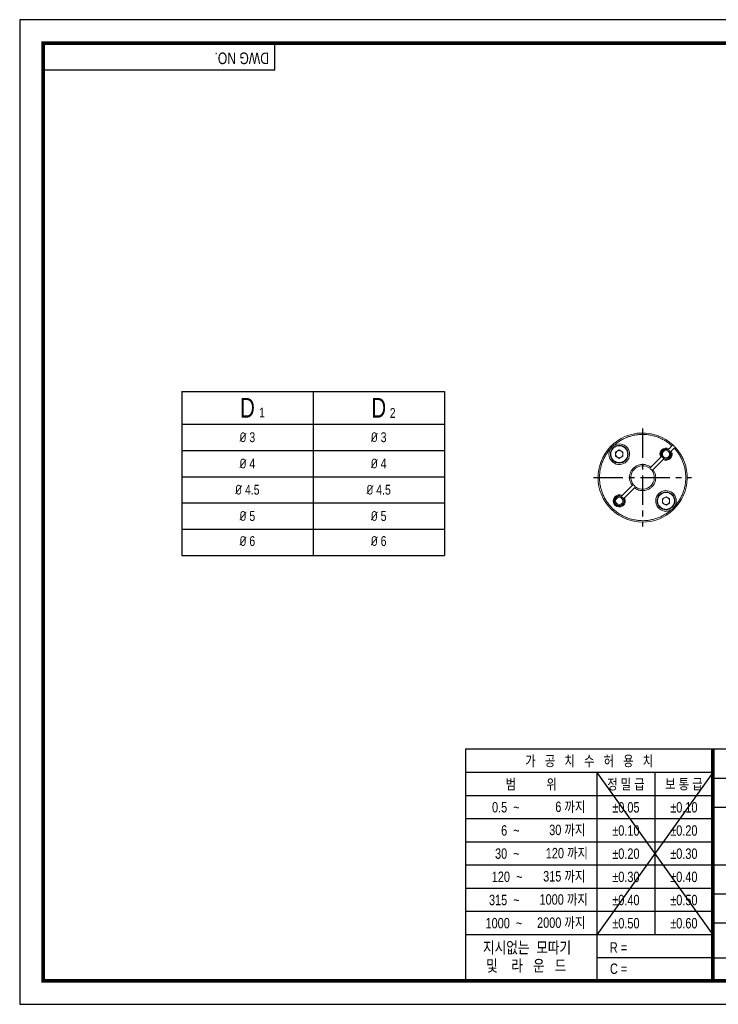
# Model space of a CAD drawing. Header units: millimetres. Extents: x 0 to 297, y 0 to 210.
# Tile 1 of 5: x 0 to 149, y 0 to 210. Entities that reach past the tile are written whole.
import ezdxf
from ezdxf.enums import TextEntityAlignment as Align

# ---------------------------------------------------------------- set-up
doc = ezdxf.new("R2010")
doc.units = ezdxf.units.MM
doc.header["$LTSCALE"] = 5
for name, pattern in [('CENTER', [2, 1.25, -0.25, 0.25, -0.25]), ('CENTER2', [1.125, 0.75, -0.125, 0.125, -0.125]), ('HIDDEN', [0.375, 0.25, -0.125]), ('PHANTOM2', [1.25, 0.625, -0.125, 0.125, -0.125, 0.125, -0.125])]:
    doc.linetypes.add(name, pattern=pattern)
doc.layers.get('0').update_dxf_attribs({"linetype": 'CONTINUOUS'})
for name, color, linetype in [('C', 1, 'CENTER2'), ('D', 7, 'CONTINUOUS'), ('H', 3, 'HIDDEN'), ('P', 4, 'PHANTOM2')]:
    doc.layers.add(name, color=color, linetype=linetype)
doc.styles.get("Standard").update_dxf_attribs({"font": 'Gulim.ttf', "width": 0.8, "height": 3})

msp = doc.modelspace()

# ---------------------------------------------------------------- linework, layer by layer
for p, q in [((54.437, 199.2323), (54.437, 205)), ((54.437, 199.2323), (5, 199.2323)), ((34.5567, 130.733), (34.5567, 95.733)), ((34.5567, 130.733), (90.5567, 130.733)), ((90.5567, 130.733), (90.5567, 95.733)), ((95.0758, 54.437), (95.0758, 5)), ((147.8086, 54.437), (95.0758, 54.437)), ((292, 54.437), (147.8086, 54.437)), ((147.8086, 54.437), (147.8086, 5)), ((147.8086, 49.4295), (95.0758, 49.4295)), ((147.8086, 49.4295), (123.0901, 14.8235)), ((123.0901, 49.4295), (147.8086, 14.8235)), ((123.0901, 49.4295), (123.0901, 5)), ((135.4493, 49.4295), (135.4493, 14.8235)), ((147.8086, 48.2574), (292, 48.2574)), ((147.8086, 44.4858), (95.0758, 44.4858)), ((147.8086, 42.0778), (292, 42.0778)), ((147.8086, 39.5421), (95.0758, 39.5421)), ((147.8086, 34.5984), (95.0758, 34.5984)), ((147.8086, 29.6547), (95.0758, 29.6547)), ((147.8086, 29.7185), (292, 29.7185)), ((147.8086, 24.711), (95.0758, 24.711)), ((147.8086, 23.5389), (221.9642, 23.5389)), ((147.8086, 19.7673), (95.0758, 19.7673)), ((147.8086, 17.3593), (292, 17.3593)), ((147.8086, 14.8235), (95.0758, 14.8235)), ((147.8086, 9.8798), (123.0901, 9.8798)), ((147.8086, 9.8798), (221.9642, 9.8798))]:
    msp.add_line(p, q)
at = {"color": 4}
for p, q in [((62.5567, 130.733), (62.5567, 95.733)), ((34.5567, 123.733), (90.5567, 123.733))]:
    msp.add_line(p, q, dxfattribs=at)
at = {"color": 1}
for p, q in [((34.5567, 118.133), (90.5567, 118.133)), ((34.5567, 112.533), (90.5567, 112.533)), ((34.5567, 106.933), (90.5567, 106.933)), ((34.5567, 101.333), (90.5567, 101.333))]:
    msp.add_line(p, q, dxfattribs=at)
at = {"color": 7, "linetype": 'Continuous', "lineweight": 15}
for p, q in [((127.0785, 117.7806), (127.851, 118.2266)), ((127.0785, 116.8886), (127.0785, 117.7806)), ((127.851, 118.2266), (128.6235, 117.7806)), ((128.6235, 117.7806), (128.6235, 116.8886)), ((138.2361, 118.2445), (138.3111, 118.3195)), ((138.459, 118.4674), (138.3111, 118.3195)), ((138.459, 118.4674), (139.0893, 119.0977)), ((138.8061, 117.8245), (138.7311, 117.7495)), ((138.8061, 117.8245), (138.954, 117.9724)), ((139.5843, 118.6027), (138.954, 117.9724)), ((127.851, 116.4426), (127.0785, 116.8886)), ((128.6235, 116.8886), (127.851, 116.4426)), ((134.553, 114.5614), (136.6884, 116.6968)), ((137.1834, 116.2018), (135.048, 114.0664)), ((136.6884, 116.6968), (136.8364, 116.8447)), ((136.8364, 116.8447), (136.9114, 116.9197)), ((137.1834, 116.2018), (137.3313, 116.3497)), ((137.4063, 116.4248), (137.3313, 116.3497)), ((128.4888, 108.4972), (130.6243, 110.6326)), ((131.1192, 110.1377), (128.9838, 108.0022)), ((128.2659, 108.2743), (128.3409, 108.3493)), ((128.3409, 108.3493), (128.4888, 108.4972)), ((128.8359, 107.8543), (128.7609, 107.7793)), ((128.8359, 107.8543), (128.9838, 108.0022)), ((137.0487, 107.8104), (137.8212, 108.2564)), ((137.0487, 106.9184), (137.0487, 107.8104)), ((137.8212, 108.2564), (138.5937, 107.8104)), ((138.5937, 107.8104), (138.5937, 106.9184)), ((137.8212, 106.4724), (137.0487, 106.9184)), ((138.5937, 106.9184), (137.8212, 106.4724))]:
    msp.add_line(p, q, dxfattribs=at)
at = {"color": 0}
msp.add_line((34.5567, 95.733), (90.5567, 95.733), dxfattribs=at)
msp.add_lwpolyline([(297, 210), (0, 210), (0, 0), (297, 0)], close=True)
msp.add_lwpolyline([(292, 205, 0.8, 0.8, 0), (5, 205, 0.8, 0.8, 0), (5, 5, 0.8, 0.8, 0), (292, 5, 0.8, 0.8, 0)], format="xyseb", close=True)
at = {"color": 7, "linetype": 'Continuous', "lineweight": 15, "flags": 128}
for points in [[(139.0893, 119.0977), (139.1596, 119.168), (139.222, 119.2304), (139.2694, 119.2778), (139.2964, 119.3048), (139.3016, 119.31)], [(139.7966, 118.815), (139.7846, 118.803), (139.7501, 118.7685), (139.6969, 118.7153), (139.631, 118.6495), (139.5843, 118.6027)], [(134.339, 114.3474), (134.3509, 114.3593), (134.3852, 114.3935), (134.4381, 114.4465), (134.5043, 114.5126), (134.553, 114.5614)], [(135.048, 114.0664), (134.9767, 113.9951), (134.9135, 113.9319), (134.8656, 113.8841), (134.8388, 113.8572), (134.834, 113.8524)], [(130.6243, 110.6326), (130.6955, 110.7039), (130.7588, 110.7672), (130.8066, 110.815), (130.8335, 110.8418), (130.8383, 110.8467)], [(131.3333, 110.3517), (131.3214, 110.3398), (131.2871, 110.3055), (131.2341, 110.2526), (131.168, 110.1864), (131.1192, 110.1377)]]:
    msp.add_lwpolyline(points, dxfattribs=at)
at = {"const_width": 0.824}
msp.add_lwpolyline([(147.8086, 5), (147.8086, 54.437)], dxfattribs=at)
at = {"color": 7, "linetype": 'Continuous', "lineweight": 15}
for centre, radius in [((127.851, 117.3346), 1.9), ((137.8212, 117.3346), 0.774), ((137.8212, 107.3644), 1.9), ((127.851, 107.3644), 0.774)]:
    msp.add_circle(centre, radius, dxfattribs=at)
for centre, radius, start, end in [((132.8361, 112.3495), 9.5, 47.111375, 42.888625), ((127.851, 117.3346), 2.2, 149.008193, 120.991807), ((127.9328, 117.2528), 2.3124, 121.685517, 148.314412), ((127.851, 117.3346), 0.7725, 120, 180), ((127.851, 117.3346), 0.7725, 60, 120), ((127.851, 117.3346), 0.7725, 0, 60), ((137.8212, 117.3346), 1.3, 60.618498, 209.381502), ((137.8212, 117.3346), 1.1, 63.553005, 206.446995), ((137.8212, 117.3346), 1, 65.487315, 204.512685), ((137.8212, 117.3346), 1.3, 240.618498, 29.381502), ((137.8212, 117.3346), 1.1, 243.553005, 26.446995), ((137.8212, 117.3346), 1, 245.487315, 24.512685), ((137.8212, 117.3346), 1, 45, 65.487315), ((137.8212, 117.3346), 1, 24.512685, 45), ((132.8361, 112.3495), 9.5, 42.885763, 47.114694), ((127.851, 117.3346), 0.7725, 180, 240), ((127.851, 117.3346), 0.7725, 240, 300), ((127.851, 117.3346), 0.7725, 300, 0), ((137.8212, 117.3346), 1, 204.512685, 245.487315), ((132.8361, 112.3495), 2.5, 53.047846, 216.952154), ((132.8361, 112.3495), 2.5, 233.047846, 36.952154), ((132.8361, 112.3495), 2.5, 37.05923, 53.055282), ((132.8361, 112.3495), 2.5, 216.952154, 233.047846), ((137.8212, 107.3644), 2.2, 329.008193, 300.991807), ((127.851, 107.3644), 1.3, 60.618498, 29.381502), ((127.851, 107.3644), 1.1, 63.553005, 26.446995), ((127.851, 107.3644), 1, 65.487315, 24.512685), ((127.851, 107.3644), 1, 24.512685, 65.487315), ((137.8212, 107.3644), 0.7725, 120, 180), ((137.8212, 107.3644), 0.7725, 180, 240), ((137.8212, 107.3644), 0.7725, 60, 120), ((137.8212, 107.3644), 0.7725, 0, 60), ((137.8212, 107.3644), 0.7725, 300, 0), ((137.8212, 107.3644), 0.7725, 240, 300), ((137.7394, 107.4462), 2.3124, 301.68561, 328.31439)]:
    msp.add_arc(centre, radius, start, end, dxfattribs=at)
for points, knots in [([(126.7182, 119.2206), (126.9212, 119.3924), (127.3269, 119.7359), (128.001, 120.1897), (128.7216, 120.5929), (129.4992, 120.9371), (130.3147, 121.2117), (131.1679, 121.4111), (132.0414, 121.5296), (132.9278, 121.5632), (133.8132, 121.512), (134.6843, 121.3761), (135.5333, 121.1598), (136.3433, 120.869), (137.1138, 120.5094), (137.8263, 120.0919), (138.491, 119.625), (138.8899, 119.2735), (139.0893, 119.0977)], [0, 0, 0, 0, 0.05878384, 0.11751058, 0.17938135, 0.24121343, 0.30533525, 0.36941876, 0.43472816, 0.50000001, 0.56530955, 0.63058138, 0.69470319, 0.75878671, 0.82065729, 0.88248943, 0.94123502, 1, 1, 1, 1]), ([(138.954, 105.4785), (138.7464, 105.3029), (138.3314, 104.9519), (137.6402, 104.4897), (136.9001, 104.0804), (136.0997, 103.7331), (135.2599, 103.4593), (134.3807, 103.2653), (133.4811, 103.1569), (132.5691, 103.1385), (131.66, 103.2096), (130.768, 103.37), (129.9017, 103.6146), (129.0789, 103.9366), (128.3004, 104.3297), (127.5842, 104.7805), (126.9239, 105.2848), (126.3222, 105.8358), (125.7713, 106.4374), (125.2669, 107.0978), (124.8163, 107.8139), (124.423, 108.5926), (124.1011, 109.4152), (123.8565, 110.2817), (123.6962, 111.1735), (123.6251, 112.0829), (123.6435, 112.9947), (123.7519, 113.8944), (123.946, 114.7735), (124.2198, 115.6134), (124.5671, 116.4136), (124.9764, 117.1538), (125.4386, 117.8449), (125.7896, 118.2599), (125.9651, 118.4674)], [0, 0, 0, 0, 0.0292928, 0.05855823, 0.08947281, 0.12036893, 0.15247156, 0.18455562, 0.21728691, 0.25000004, 0.28273128, 0.31544437, 0.347547, 0.3796311, 0.41054575, 0.44144179, 0.47073002, 0.50000004, 0.52928825, 0.55855825, 0.58947291, 0.62036896, 0.65247161, 0.68455572, 0.71728697, 0.75000008, 0.78273133, 0.81544443, 0.84754706, 0.87963117, 0.91054581, 0.94144189, 0.97071629, 1, 1, 1, 1]), ([(126.051, 117.3346), (126.057, 117.4479), (126.069, 117.6741), (126.1537, 117.9517), (126.2509, 118.1663), (126.3747, 118.378), (126.5698, 118.6162), (126.8555, 118.8503), (127.1424, 118.9981), (127.4023, 119.083), (127.625, 119.1255), (127.8885, 119.1415), (128.1905, 119.1138), (128.4681, 119.0323), (128.6827, 118.9347), (128.8944, 118.811), (129.1326, 118.6159), (129.3666, 118.3301), (129.5146, 118.0434), (129.5989, 117.7836), (129.643, 117.5609), (129.6483, 117.4103), (129.651, 117.3346)], [0, 0, 0, 0, 0.06005043, 0.119959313, 0.152696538, 0.185066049, 0.249992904, 0.315014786, 0.379941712, 0.420109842, 0.459916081, 0.500001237, 0.560028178, 0.61996116, 0.652698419, 0.685068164, 0.749995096, 0.815016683, 0.879943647, 0.920047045, 0.959853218, 1, 1, 1, 1]), ([(139.5843, 118.6027), (139.7601, 118.4032), (140.1116, 118.0044), (140.5787, 117.3395), (140.9961, 116.627), (141.3557, 115.8563), (141.6465, 115.0465), (141.8628, 114.1974), (141.9986, 113.3264), (142.0498, 112.4409), (142.0162, 111.5546), (141.8977, 110.681), (141.6983, 109.8279), (141.4236, 109.0123), (141.0794, 108.2348), (140.6761, 107.5141), (140.2225, 106.8403), (139.8789, 106.4345), (139.7072, 106.2316)], [0, 0, 0, 0, 0.05878394, 0.11751065, 0.17938136, 0.24121348, 0.30533533, 0.36941875, 0.43472824, 0.50000011, 0.56530955, 0.63058141, 0.69470329, 0.75878668, 0.82065731, 0.88248948, 0.94123497, 1, 1, 1, 1]), ([(129.651, 117.3346), (129.645, 117.2214), (129.633, 116.9952), (129.5483, 116.7175), (129.4512, 116.5029), (129.3274, 116.2912), (129.1323, 116.0531), (128.8465, 115.819), (128.5597, 115.6712), (128.2997, 115.5863), (128.0771, 115.5438), (127.8135, 115.5277), (127.5116, 115.5554), (127.234, 115.6369), (127.0193, 115.7345), (126.8076, 115.8583), (126.5695, 116.0534), (126.3354, 116.3391), (126.1875, 116.6259), (126.1031, 116.8857), (126.0591, 117.1084), (126.0537, 117.259), (126.051, 117.3346)], [0, 0, 0, 0, 0.06005051, 0.11995926, 0.15269649, 0.18506616, 0.24999297, 0.31501485, 0.37994177, 0.42010988, 0.45991611, 0.50000094, 0.5600282, 0.61996118, 0.65269847, 0.68506791, 0.74999507, 0.81501672, 0.8799436, 0.92004705, 0.95985314, 1, 1, 1, 1]), ([(130.6243, 110.6326), (130.5603, 110.7209), (130.4329, 110.8968), (130.2822, 111.1868), (130.1408, 111.5519), (130.0406, 112.0007), (130.0274, 112.4679), (130.0774, 112.8718), (130.1637, 113.2104), (130.3088, 113.5785), (130.5301, 113.9639), (130.8115, 114.2978), (131.0953, 114.5511), (131.3628, 114.7383), (131.7078, 114.9238), (132.1406, 115.0795), (132.6025, 115.151), (133.0095, 115.1518), (133.3563, 115.1087), (133.7391, 115.0101), (134.1519, 114.8422), (134.4192, 114.655), (134.553, 114.5614)], [0, 0, 0, 0, 0.04038294, 0.08047649, 0.12083107, 0.18537713, 0.24998907, 0.29316043, 0.33602213, 0.37925189, 0.43959226, 0.49999926, 0.54033956, 0.58043301, 0.62083211, 0.68537818, 0.7499902, 0.79316171, 0.83602329, 0.87925304, 0.93957672, 1, 1, 1, 1]), ([(135.048, 114.0664), (135.1119, 113.9782), (135.2394, 113.8023), (135.3901, 113.5122), (135.5314, 113.1472), (135.6316, 112.6983), (135.6448, 112.2312), (135.5948, 111.8272), (135.5085, 111.4886), (135.3634, 111.1205), (135.1421, 110.7351), (134.8608, 110.4013), (134.577, 110.148), (134.3095, 109.9607), (133.9644, 109.7753), (133.5317, 109.6195), (133.0698, 109.5481), (132.6628, 109.5472), (132.3159, 109.5904), (131.9331, 109.6889), (131.5204, 109.8569), (131.253, 110.044), (131.1192, 110.1377)], [0, 0, 0, 0, 0.04038307, 0.08047661, 0.12083109, 0.18537725, 0.24998918, 0.29316052, 0.33602227, 0.37925194, 0.43959243, 0.49999942, 0.54033954, 0.58043299, 0.6208323, 0.68537837, 0.7499904, 0.79316167, 0.83602347, 0.87925322, 0.93957691, 1, 1, 1, 1]), ([(136.0212, 107.3644), (136.0272, 107.4777), (136.0393, 107.7039), (136.1239, 107.9815), (136.2211, 108.1961), (136.3449, 108.4078), (136.54, 108.646), (136.8257, 108.8801), (137.1126, 109.0279), (137.3725, 109.1128), (137.5952, 109.1553), (137.8587, 109.1713), (138.1607, 109.1436), (138.4383, 109.0621), (138.6529, 108.9645), (138.8646, 108.8408), (139.1028, 108.6457), (139.3368, 108.3599), (139.4848, 108.0732), (139.5691, 107.8134), (139.6132, 107.5907), (139.6185, 107.4401), (139.6212, 107.3644)], [0, 0, 0, 0, 0.06005042, 0.11995943, 0.15269665, 0.18506608, 0.24999304, 0.31501466, 0.37994161, 0.42011003, 0.45991595, 0.5000011, 0.56002802, 0.61996131, 0.6526986, 0.68506804, 0.74999499, 0.81501671, 0.87994352, 0.92004709, 0.95985312, 1, 1, 1, 1]), ([(139.6212, 107.3644), (139.6152, 107.2512), (139.6032, 107.025), (139.5185, 106.7473), (139.4214, 106.5327), (139.2976, 106.321), (139.1025, 106.0829), (138.8167, 105.8488), (138.5299, 105.701), (138.27, 105.6161), (138.0473, 105.5736), (137.7837, 105.5575), (137.4818, 105.5852), (137.2042, 105.6667), (136.9896, 105.7643), (136.7778, 105.888), (136.5397, 106.0832), (136.3056, 106.3689), (136.1577, 106.6557), (136.0733, 106.9155), (136.0293, 107.1381), (136.0239, 107.2888), (136.0212, 107.3644)], [0, 0, 0, 0, 0.06005042, 0.11995943, 0.15269665, 0.18506608, 0.24999303, 0.31501476, 0.37994156, 0.42011003, 0.45991595, 0.50000111, 0.56002804, 0.61996138, 0.6526986, 0.68506804, 0.74999499, 0.81501671, 0.87994352, 0.92004709, 0.95985312, 1, 1, 1, 1])]:
    msp.add_open_spline(points, degree=3, knots=knots, dxfattribs=at)
at = {"layer": 'C'}
msp.add_line((147.8086, 49.4295), (147.8086, 49.3961), dxfattribs=at)
at = {"layer": 'D', "color": 1, "linetype": 'CENTER'}
for p, q in [((132.8361, 122.7995), (132.8361, 101.8995)), ((122.3861, 112.3495), (143.2861, 112.3495))]:
    msp.add_line(p, q, dxfattribs=at)
at = {"layer": 'H'}
msp.add_line((147.8086, 49.3128), (147.8086, 49.2711), dxfattribs=at)
at = {"layer": 'P'}
msp.add_line((147.8086, 49.221), (147.8086, 49.1627), dxfattribs=at)

# ---------------------------------------------------------------- texts
for s, insert, char_height, width, attachment_point in [('D', (48.5567, 127.233), 4.2, 28, 5), ('D', (76.5567, 127.233), 4.2, 28, 5), ('1', (51.0525, 127.2579), 2.1, 6.3, 1), ('2', (78.9229, 127.1774), 2.1, 3.36, 1)]:
    msp.add_mtext(s, dxfattribs=dict(insert=insert, char_height=char_height, width=width, attachment_point=attachment_point))
at = {"ltscale": 25.4, "char_height": 2.1, "width": 28, "attachment_point": 5}
for s, insert in [('{\\fISOCPEUR|b0|i0|c0|p34;%%C\\f??|b0|i0|c0|p49; \\f??|b0|i0|c129|p49;3}', (48.5567, 120.933)), ('{\\fISOCPEUR|b0|i0|c0|p34;%%C\\f??|b0|i0|c0|p49; \\f??|b0|i0|c129|p49;3}', (76.5535, 120.933)), ('{\\fISOCPEUR|b0|i0|c0|p34;%%C\\f??|b0|i0|c0|p49; \\f??|b0|i0|c129|p49;4}', (48.5567, 115.333)), ('{\\fISOCPEUR|b0|i0|c0|p34;%%C\\f??|b0|i0|c0|p49; \\f??|b0|i0|c129|p49;4}', (76.5535, 115.333)), ('{\\fISOCPEUR|b0|i0|c0|p34;%%C\\f??|b0|i0|c0|p49; \\f??|b0|i0|c129|p49;4.5}', (48.5567, 109.733)), ('{\\fISOCPEUR|b0|i0|c0|p34;%%C\\f??|b0|i0|c0|p49; \\f??|b0|i0|c129|p49;4.5}', (76.5535, 109.733)), ('{\\fISOCPEUR|b0|i0|c0|p34;%%C\\f??|b0|i0|c0|p49; \\f??|b0|i0|c129|p49;5}', (48.5567, 104.133)), ('{\\fISOCPEUR|b0|i0|c0|p34;%%C\\f??|b0|i0|c0|p49; \\f??|b0|i0|c129|p49;5}', (76.5535, 104.133)), ('{\\fISOCPEUR|b0|i0|c0|p34;%%C\\f??|b0|i0|c0|p49; \\f??|b0|i0|c129|p49;6}', (48.5567, 98.7904)), ('{\\fISOCPEUR|b0|i0|c0|p34;%%C\\f??|b0|i0|c0|p49; \\f??|b0|i0|c129|p49;6}', (76.5535, 98.7904))]:
    msp.add_mtext(s, dxfattribs=dict(at, insert=insert))
at = {"layer": 'D', "width": 0.8}
msp.add_text('DWG NO.', height=2.47185, rotation=180, dxfattribs=at).set_placement((53.1681, 203.0007))
for s, height, p in [('가   공   치   수   허   용   치', 2.224667, (121.4422, 51.9333)), ('범          위', 2.224667, (109.0829, 46.9576)), ('정 밀 급', 2.22467, (129.2697, 46.9576)), ('보 통 급', 2.22467, (141.629, 46.9576)), ('%%p0.05', 2.22467, (129.2697, 42.0139)), ('%%p0.10', 2.22467, (141.629, 42.0139)), ('%%p0.10', 2.22467, (129.2697, 37.0702)), ('%%p0.20', 2.22467, (141.629, 37.0702)), ('%%p0.20', 2.22467, (129.2697, 32.1265)), ('%%p0.30', 2.22467, (141.629, 32.1265)), ('%%p0.30', 2.22467, (129.2697, 27.1828)), ('%%p0.40', 2.22467, (141.629, 27.1828)), ('%%p0.40', 2.22467, (129.2697, 22.2391)), ('%%p0.50', 2.22467, (141.629, 22.2391)), ('%%p0.50', 2.22467, (129.2697, 17.2954)), ('%%p0.60', 2.22467, (141.629, 17.2954))]:
    msp.add_text(s, height=height, dxfattribs=at).set_placement(p, align=Align.MIDDLE)
at = {"layer": 'D', "linetype": 'ByBlock', "width": 0.8}
for s, height, p in [('지시없는  모따기', 2.47185, (98.783, 10.8675)), ('및    라   운   드', 2.471852, (99.4623, 6.9968))]:
    msp.add_text(s, height=height, dxfattribs=at).set_placement(p)
at = {"layer": 'D', "width": 0.8}
for s, p in [('R = ', (125.8389, 10.9999)), ('C = ', (125.878, 6.4776))]:
    msp.add_text(s, height=2.22467, dxfattribs=at).set_placement(p)
at = {"layer": 'D', "char_height": 2.22467, "attachment_point": 6}
for s, insert, width in [('0.5  ~', (106.6111, 42.0139), 8.231062), ('6 까지', (120.6182, 42.0139), 9.803532), ('6  ~', (106.6111, 37.0702), 8.231022), ('30 까지', (120.6182, 37.0702), 9.803491), ('120 까지', (121.1758, 32.1265), 12.652424), ('30  ~', (106.6111, 32.1265), 8.231022), ('120  ~', (107.1976, 27.1828), 8.937991), ('315 까지', (120.6182, 27.1828), 12.097781), ('315  ~', (106.6111, 22.2391), 9.885083), ('1000 까지', (121.1426, 22.2391), 13.382285), ('2000 까지', (120.6182, 17.2954), 12.974319), ('1000  ~', (107.1704, 17.2954), 14.528725)]:
    msp.add_mtext(s, dxfattribs=dict(at, insert=insert, width=width))

doc.saveas('drawing.dxf')
